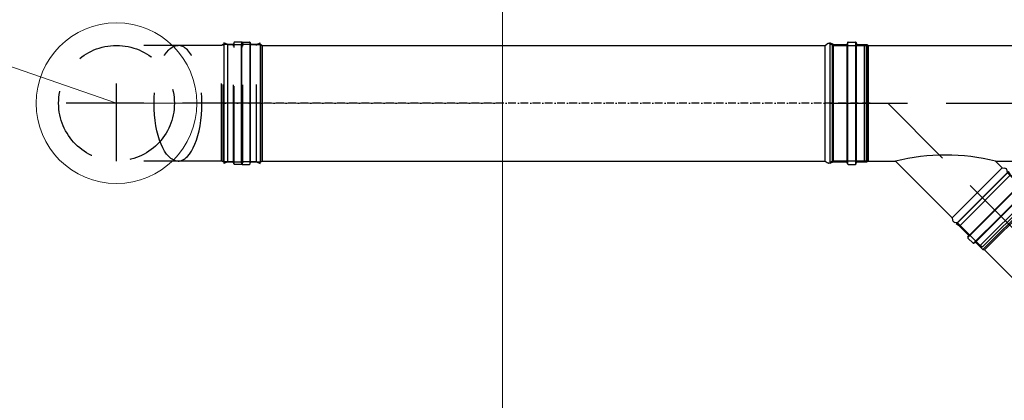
# Model space of a CAD drawing. Header units: millimetres. Extents: x -26820 to -12632, y -5851 to 1958.
# Tile 84 of 95: x -13571 to -13418, y -240 to -181. Entities that reach past the tile are written whole.
import ezdxf

# ---------------------------------------------------------------- set-up
doc = ezdxf.new("R2010")
doc.units = ezdxf.units.MM
for name, pattern in [('ACAD_ISO10W100', [18.5, 12, -3, 0.5, -3]), ('AUSGEZOGEN', [0]), ('DASHED', [181.05, 120.7, -60.35])]:
    doc.linetypes.add(name, pattern=pattern)
for name, color, linetype, lineweight in [('A-INW-SC', 30, 'Continuous', 13), ('Oś symetrii', 5, 'ACAD_ISO10W100', 20), ('Rysunek', 7, 'Continuous', 40)]:
    doc.layers.add(name, color=color, linetype=linetype, lineweight=lineweight)
for name, color, linetype in [('Jeremias - linie wewnetrzne', 5, 'DASHED'), ('Jeremias - linie zewnetrzne', 7, 'Continuous'), ('Jeremias - opisy', 1, 'Continuous'), ('Jeremias - osie', 5, 'DASHED'), ('Pomocnicze', 1, 'Continuous')]:
    doc.layers.add(name, color=color, linetype=linetype)

# ---------------------------------------------------------------- blocks, each defined once
blk = doc.blocks.new('gbs-fu16_180_wzb')
at = {"layer": 'Jeremias - linie zewnetrzne'}
for p, q in [((94, 360), (-94, 360)), ((-91.4, 354), (-94, 360)), ((-91.4, 354), (91.4, 354)), ((-91.4, 354), (-91.4, 333.8)), ((91.4, 354), (94, 360)), ((91.4, 354), (91.4, 333.8)), ((-95.1, 331.3), (-95.1, 320.2)), ((-94.3, 332.4), (-92.2, 332.8)), ((-94.1, 332.2), (94.7, 332.2)), ((-92.2, 332.8), (92.2, 332.8)), ((94.3, 332.4), (92.2, 332.8)), ((95.1, 331.3), (95.1, 320.2)), ((-94.3, 319.2), (-92.2, 318.7)), ((-94.1, 319.3), (94.7, 319.3)), ((-92.2, 318.7), (92.2, 318.7)), ((-91.4, 317.7), (-91.4, 302.4)), ((91.4, 317.7), (91.4, 302.4)), ((94.3, 319.2), (92.2, 318.7)), ((-91.4, 302.4), (91.4, 302.4)), ((-91.4, 302.4), (-90, 300)), ((-90, 300), (90, 300)), ((-90, 300), (-90, 257.8)), ((91.4, 302.4), (90, 300)), ((90, 300), (90, 65.3)), ((-90, 257.8), (-178.2, 169.6)), ((-178.2, 169.6), (-181.9, 169.1)), ((-178.2, 169.6), (-100.4, 91.8)), ((-221.5, 126.3), (-186.2, 161.6)), ((-186.2, 161.6), (-185.6, 165.4)), ((-186.2, 161.6), (-108.4, 83.8)), ((-184.5, 167.7), (-184.2, 167.9)), ((-224, 123.1), (-221.5, 126.3)), ((-146.9, 46), (-224, 123.1)), ((-221.5, 126.3), (-143.7, 48.5)), ((-143.7, 48.5), (-221.5, 126.3)), ((-90, 102.2), (-100.4, 91.8)), ((-90, 102.2), (-90, 65.3)), ((-108.4, 83.8), (-143.7, 48.5)), ((-108.4, 83.8), (-104.6, 84.4)), ((-102.3, 85.5), (-102.1, 85.8)), ((-100.4, 91.8), (-100.9, 88.1)), ((-90, 65.3), (-92.3, 62.3)), ((-90, 65.3), (90, 65.3)), ((90, 65.3), (92.3, 62.3)), ((-143.7, 48.5), (-146.9, 46)), ((-93.1, 59.5), (-93.1, 59.8)), ((-90, 54), (-92.3, 57)), ((-90, 4), (-90, 54)), ((-90, 54), (90, 54)), ((90, 54), (92.3, 57)), ((90, 54), (90, 4)), ((93.1, 59.5), (93.1, 59.8)), ((-89.5, 0), (-90, 4)), ((-90, 4), (90, 4)), ((90, 4), (-90, 4)), ((89.5, 0), (-89.5, 0)), ((90, 4), (89.5, 0))]:
    blk.add_line(p, q, dxfattribs=at)
for centre, radius, start, end in [((-94.1, 331.3), 1.03, 101.7683, 180), ((-92.4, 333.8), 1.03, 281.7683, 0), ((92.4, 333.8), 1.03, 180, 258.2317), ((94.1, 331.3), 1.03, 0, 78.2317), ((-94.1, 320.2), 1.03, 180, 258.2317), ((-92.4, 317.7), 1.03, 0, 78.2317), ((92.4, 317.7), 1.03, 101.7683, 180), ((94.1, 320.2), 1.03, 281.7683, 0), ((-407.5, 180), 326.9, 346.2351, 13.7649), ((-181.3, 165), 4.11, 98.1603, 135), ((-181.6, 164.8), 4.11, 135, 171.8397), ((-105.2, 88.4), 4.11, 278.1603, 315), ((-105, 88.7), 4.11, 315, 351.8397), ((-89, 59.8), 4.11, 143.1603, 180), ((89, 59.8), 4.11, 0, 36.8397), ((-89, 59.5), 4.11, 180, 216.8397), ((89, 59.5), 4.11, 323.1603, 0)]:
    blk.add_arc(centre, radius, start, end, dxfattribs=at)
at = {"layer": 'Jeremias - opisy', "linetype": 'AUSGEZOGEN'}
blk.add_line((91.2, 302), (-91.2, 302), dxfattribs=at)
at = {"layer": 'Jeremias - osie'}
for p, q in [((0, 360), (0, 0)), ((0, 270), (-185.5, 84.5))]:
    blk.add_line(p, q, dxfattribs=at)
blk = doc.blocks.new('A$C15579')
at = {"layer": 'Oś symetrii', "lineweight": -3}
blk.add_line((6.01, 0), (6.01, 52.19), dxfattribs=at)
at = {"layer": 'Pomocnicze', "lineweight": -3}
blk.add_line((0.23, 6.69), (11.79, 6.69), dxfattribs=at)
at = {"layer": 'Rysunek', "lineweight": -3}
for p, q in [((11.76, 50.89), (0.26, 50.89)), ((0.37, 50.29), (0.26, 50.89)), ((11.65, 50.29), (11.76, 50.89)), ((0.37, 50.29), (11.65, 50.29)), ((0.37, 50.29), (0.37, 48.27)), ((11.65, 50.29), (11.65, 48.27)), ((0, 48.02), (0, 46.91)), ((0.04, 48.11), (11.98, 48.11)), ((0.08, 48.12), (0.29, 48.17)), ((0.29, 48.17), (11.73, 48.17)), ((11.94, 48.12), (11.73, 48.17)), ((12.02, 48.02), (12.02, 46.91)), ((0.04, 46.82), (11.98, 46.82)), ((0.08, 46.81), (0.29, 46.76)), ((0.29, 46.76), (11.73, 46.76)), ((0.37, 46.66), (0.37, 45.13)), ((11.65, 46.66), (11.65, 45.13)), ((11.94, 46.81), (11.73, 46.76)), ((0.37, 45.13), (11.65, 45.13)), ((0.37, 45.13), (0.51, 44.89)), ((0.51, 44.89), (11.51, 44.89)), ((0.51, 44.89), (0.51, 7.42)), ((11.65, 45.13), (11.51, 44.89)), ((11.51, 44.89), (11.51, 7.42)), ((0.2, 6.84), (0.2, 6.87)), ((0.51, 7.42), (0.28, 7.12)), ((0.51, 6.29), (0.28, 6.59)), ((0.51, 7.42), (11.51, 7.42)), ((11.51, 7.42), (11.74, 7.12)), ((11.51, 6.29), (11.74, 6.59)), ((11.82, 6.84), (11.82, 6.87))]:
    blk.add_line(p, q, dxfattribs=at)
blk.add_lwpolyline([(0.51, 1.29), (0.51, 6.29), (11.51, 6.29), (11.51, 1.29), (11.46, 0.89), (0.56, 0.89), (0.51, 1.29), (11.51, 1.29)], close=True, dxfattribs=at)
for centre, radius, start, end in [((0.1, 48.02), 0.103, 101.7683, 180), ((0.27, 48.27), 0.103, 281.7683, 0), ((11.75, 48.27), 0.103, 180, 258.2317), ((11.92, 48.02), 0.103, 0, 78.2317), ((0.1, 46.91), 0.103, 180, 258.2317), ((0.27, 46.66), 0.103, 0, 78.2317), ((11.75, 46.66), 0.103, 101.7683, 180), ((11.92, 46.91), 0.103, 281.7683, 0), ((0.61, 6.87), 0.411, 143.1603, 180), ((0.61, 6.84), 0.411, 180, 216.8397), ((11.41, 6.87), 0.411, 0, 36.8397), ((11.41, 6.84), 0.411, 323.1603, 0)]:
    blk.add_arc(centre, radius, start, end, dxfattribs=at)
blk = doc.blocks.new('A$C19638')
at = {"layer": 'Oś symetrii', "lineweight": -3}
blk.add_line((95.1, 0), (95.1, 1010), dxfattribs=at)
at = {"layer": 'Rysunek', "lineweight": -3}
for p, q in [((189.1, 1005), (1.1, 1005)), ((3.7, 999), (1.1, 1005)), ((3.7, 999), (186.5, 999)), ((3.7, 999), (3.7, 978.8)), ((186.5, 999), (189.1, 1005)), ((186.5, 999), (186.5, 978.8)), ((0, 976.3), (0, 965.2)), ((0.8, 977.3), (2.9, 977.8)), ((1, 977.2), (189.8, 977.2)), ((2.9, 977.8), (187.3, 977.8)), ((189.4, 977.3), (187.3, 977.8)), ((190.2, 976.3), (190.2, 965.2)), ((0.8, 964.2), (2.9, 963.7)), ((1, 964.3), (189.8, 964.3)), ((2.9, 963.7), (187.3, 963.7)), ((3.7, 962.7), (3.7, 947.4)), ((186.5, 962.7), (186.5, 947.4)), ((189.4, 964.2), (187.3, 963.7)), ((3.7, 947.4), (186.5, 947.4)), ((3.7, 947.4), (5.1, 945)), ((5.1, 945), (185.1, 945)), ((5.1, 945), (5.1, 70.3)), ((186.5, 947.4), (185.1, 945)), ((185.1, 945), (185.1, 70.3)), ((2, 64.5), (2, 64.8)), ((5.1, 70.3), (2.8, 67.3)), ((5.1, 59), (2.8, 62)), ((5.1, 70.3), (185.1, 70.3)), ((185.1, 70.3), (187.4, 67.3)), ((185.1, 59), (187.4, 62)), ((188.2, 64.5), (188.2, 64.8))]:
    blk.add_line(p, q, dxfattribs=at)
blk.add_lwpolyline([(5.1, 9), (5.1, 59), (185.1, 59), (185.1, 9), (184.6, 5), (5.6, 5), (5.1, 9), (185.1, 9)], close=True, dxfattribs=at)
for centre, radius, start, end in [((1, 976.3), 1.03, 101.7683, 180), ((1, 965.2), 1.03, 180, 258.2317), ((2.7, 978.8), 1.03, 281.7683, 0), ((187.5, 978.8), 1.03, 180, 258.2317), ((189.2, 976.3), 1.03, 0, 78.2317), ((189.2, 965.2), 1.03, 281.7683, 0), ((2.7, 962.7), 1.03, 0, 78.2317), ((187.5, 962.7), 1.03, 101.7683, 180), ((6.1, 64.8), 4.11, 143.1603, 180), ((6.1, 64.5), 4.11, 180, 216.8397), ((184.1, 64.8), 4.11, 0, 36.8397), ((184.1, 64.5), 4.11, 323.1603, 0)]:
    blk.add_arc(centre, radius, start, end, dxfattribs=at)
blk = doc.blocks.new('A$C22460')
at = {"layer": 'A-INW-SC', "color": 7}
blk.add_line((313.4, 189.1), (313.4, 1.1), dxfattribs=at)
at = {"layer": 'Jeremias - linie wewnetrzne', "color": 7}
for p, q in [((253.4, 185.1), (90, 185.1)), ((255.8, 186.5), (253.4, 185.1)), ((253.4, 5.1), (253.4, 185.1)), ((255.8, 3.7), (255.8, 186.5)), ((271.1, 186.5), (255.8, 186.5)), ((272.6, 189.4), (272.1, 187.3)), ((272.1, 2.9), (272.1, 187.3)), ((272.7, 1), (272.7, 189.8)), ((284.7, 190.2), (273.6, 190.2)), ((285.6, 1), (285.6, 189.8)), ((285.7, 189.4), (286.2, 187.3)), ((286.2, 2.9), (286.2, 187.3)), ((307.4, 186.5), (287.2, 186.5)), ((307.4, 186.5), (313.4, 189.1)), ((307.4, 3.7), (307.4, 186.5)), ((253.4, 5.1), (90, 5.1)), ((255.8, 3.7), (253.4, 5.1)), ((271.1, 3.7), (255.8, 3.7)), ((272.6, 0.8), (272.1, 2.9)), ((284.7, 0), (273.6, 0)), ((285.7, 0.8), (286.2, 2.9)), ((307.4, 3.7), (287.2, 3.7)), ((307.4, 3.7), (313.4, 1.1))]:
    blk.add_line(p, q, dxfattribs=at)
blk.add_circle((90, 95.1), 90, dxfattribs=at)
for centre, start, end in [((271.1, 187.5), 270, 348.2317), ((273.6, 189.2), 90, 168.2317), ((284.7, 189.2), 11.7683, 90), ((287.2, 187.5), 191.7683, 270), ((271.1, 2.7), 11.7683, 90), ((273.6, 1), 191.7683, 270), ((284.7, 1), 270, 348.2317), ((287.2, 2.7), 90, 168.2317)]:
    blk.add_arc(centre, 1.03, start, end, dxfattribs=at)
at = {"layer": 'Jeremias - linie wewnetrzne', "color": 7, "extrusion": (0, 0, -1)}
blk.add_ellipse((185.6, 95.1), major_axis=(0, 90), ratio=0.414214, start_param=3.141593, end_param=6.283185, dxfattribs=at)
at = {"layer": 'Jeremias - linie wewnetrzne', "color": 7}
blk.add_ellipse((185.6, 95.1), major_axis=(0, 90), ratio=0.414214, start_param=3.141593, end_param=6.283185, dxfattribs=at)
at = {"layer": 'Jeremias - osie'}
for p, q in [((90, 5.1), (90, 185.1)), ((313.4, 95.1), (0, 95.1))]:
    blk.add_line(p, q, dxfattribs=at)

msp = doc.modelspace()

# ---------------------------------------------------------------- linework, layer by layer
at = {"color": 7, "lineweight": 15}
msp.add_line((-13702.96, -142.87), (-13555.8, -193.84), dxfattribs=at)
at = {"layer": 'A-INW-SC', "color": 7}
for p, q in [((-13495.8, -58.84), (-13495.8, -430.84)), ((-13495.8, -193.84), (-13555.8, -193.84))]:
    msp.add_line(p, q, dxfattribs=at)
msp.add_circle((-13555.8, -193.84), 12.5, dxfattribs=at)

# ---------------------------------------------------------------- block references
at = {"layer": 'A-INW-SC', "color": 7, "xscale": 0.1, "yscale": 0.1, "zscale": 0.1}
msp.add_blockref('A$C22460', (-13564.8, -203.35), dxfattribs=at)
at = {"layer": 'A-INW-SC', "color": 7, "xscale": 0.1, "yscale": 0.1, "zscale": 0.1, "rotation": 90}
msp.add_blockref('A$C19638', (-13438.61, -203.35), dxfattribs=at)
at = {"layer": 'A-INW-SC', "color": 7, "rotation": 45}
msp.add_blockref('A$C15579', (-13389.47, -248.77), dxfattribs=at)
at = {"layer": 'Jeremias - linie zewnetrzne', "color": 7, "xscale": 0.1, "yscale": 0.1, "zscale": 0.1, "rotation": 89.99999999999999}
msp.add_blockref('gbs-fu16_180_wzb', (-13408.91, -193.84), dxfattribs=at)

doc.saveas('drawing.dxf')
